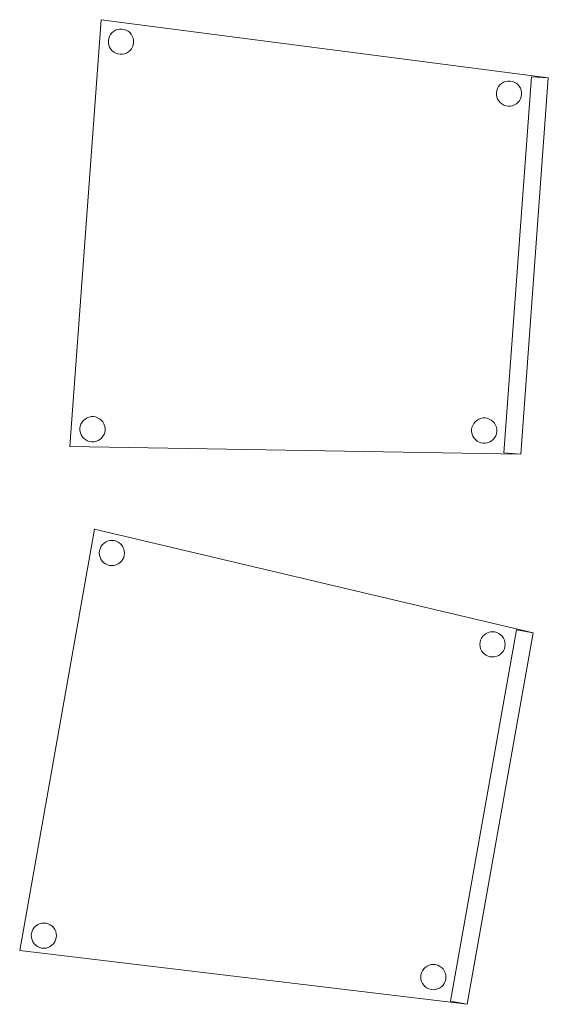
# Model space of a CAD drawing. Header units: metres. Extents: x 391.1 to 430.4, y 12.7 to 29.8.
# Tile 8 of 104: x 394.717 to 395.342, y 16.763 to 17.929. Entities that reach past the tile are written whole.
import ezdxf

# ---------------------------------------------------------------- set-up
doc = ezdxf.new("R2010")
doc.units = ezdxf.units.M
doc.layers.add('02_MOBILIARIO', color=7, linetype='Continuous', lineweight=18)

# ---------------------------------------------------------------- blocks, each defined once
blk = doc.blocks.new('Family - Cadira confident_PB-155413-02_SAN_P0')
at = {"layer": '02_MOBILIARIO', "color": 253, "true_color": 0xaaaaaa}
for p, q in [((0, 0.0091), (0.0371, 0.5143)), ((0.0371, 0.5143), (0, 0.0091)), ((0.0371, 0.5143), (0.5661, 0.4453)), ((0.5661, 0.4453), (0.0371, 0.5143)), ((0.0516, 0.5004), (0.0539, 0.5017)), ((0.0539, 0.5017), (0.0516, 0.5004)), ((0.0539, 0.5017), (0.0563, 0.5026)), ((0.0563, 0.5026), (0.0539, 0.5017)), ((0.0563, 0.5026), (0.0589, 0.5031)), ((0.0589, 0.5031), (0.0563, 0.5026)), ((0.0589, 0.5031), (0.0615, 0.5032)), ((0.0615, 0.5032), (0.0589, 0.5031)), ((0.0615, 0.5032), (0.064, 0.5028)), ((0.064, 0.5028), (0.0615, 0.5032)), ((0.064, 0.5028), (0.0665, 0.5019)), ((0.0665, 0.5019), (0.064, 0.5028)), ((0.0665, 0.5019), (0.0688, 0.5006)), ((0.0688, 0.5006), (0.0665, 0.5019)), ((0.0455, 0.4894), (0.0459, 0.4919)), ((0.0459, 0.4919), (0.0455, 0.4894)), ((0.0459, 0.4919), (0.0468, 0.4944)), ((0.0468, 0.4944), (0.0459, 0.4919)), ((0.0468, 0.4944), (0.048, 0.4967)), ((0.048, 0.4967), (0.0468, 0.4944)), ((0.048, 0.4967), (0.0497, 0.4987)), ((0.0497, 0.4987), (0.048, 0.4967)), ((0.0497, 0.4987), (0.0516, 0.5004)), ((0.0516, 0.5004), (0.0497, 0.4987)), ((0.0688, 0.5006), (0.0708, 0.499)), ((0.0708, 0.499), (0.0688, 0.5006)), ((0.0708, 0.499), (0.0725, 0.497)), ((0.0725, 0.497), (0.0708, 0.499)), ((0.0725, 0.497), (0.0738, 0.4948)), ((0.0738, 0.4948), (0.0725, 0.497)), ((0.0738, 0.4948), (0.0748, 0.4923)), ((0.0748, 0.4923), (0.0738, 0.4948)), ((0.0748, 0.4923), (0.0752, 0.4898)), ((0.0752, 0.4898), (0.0748, 0.4923)), ((0.0752, 0.4898), (0.0753, 0.4872)), ((0.0753, 0.4872), (0.0752, 0.4898)), ((0.0455, 0.4868), (0.0455, 0.4894)), ((0.0455, 0.4894), (0.0455, 0.4868)), ((0.046, 0.4842), (0.0455, 0.4868)), ((0.0455, 0.4868), (0.046, 0.4842)), ((0.0469, 0.4818), (0.046, 0.4842)), ((0.046, 0.4842), (0.0469, 0.4818)), ((0.0483, 0.4795), (0.0469, 0.4818)), ((0.0469, 0.4818), (0.0483, 0.4795)), ((0.05, 0.4776), (0.0483, 0.4795)), ((0.0483, 0.4795), (0.05, 0.4776)), ((0.0727, 0.4799), (0.0711, 0.4779)), ((0.0711, 0.4779), (0.0727, 0.4799)), ((0.074, 0.4821), (0.0727, 0.4799)), ((0.0727, 0.4799), (0.074, 0.4821)), ((0.0749, 0.4846), (0.074, 0.4821)), ((0.074, 0.4821), (0.0749, 0.4846)), ((0.0753, 0.4872), (0.0749, 0.4846)), ((0.0749, 0.4846), (0.0753, 0.4872)), ((0.052, 0.4759), (0.05, 0.4776)), ((0.05, 0.4776), (0.052, 0.4759)), ((0.0543, 0.4746), (0.052, 0.4759)), ((0.052, 0.4759), (0.0543, 0.4746)), ((0.0567, 0.4738), (0.0543, 0.4746)), ((0.0543, 0.4746), (0.0567, 0.4738)), ((0.0593, 0.4734), (0.0567, 0.4738)), ((0.0567, 0.4738), (0.0593, 0.4734)), ((0.0619, 0.4734), (0.0593, 0.4734)), ((0.0593, 0.4734), (0.0619, 0.4734)), ((0.0644, 0.4739), (0.0619, 0.4734)), ((0.0619, 0.4734), (0.0644, 0.4739)), ((0.0669, 0.4748), (0.0644, 0.4739)), ((0.0644, 0.4739), (0.0669, 0.4748)), ((0.0691, 0.4762), (0.0669, 0.4748)), ((0.0669, 0.4748), (0.0691, 0.4762)), ((0.0711, 0.4779), (0.0691, 0.4762)), ((0.0691, 0.4762), (0.0711, 0.4779)), ((0.5134, 0.0015), (0.5462, 0.4468)), ((0.5462, 0.4468), (0.5134, 0.0015)), ((0.5661, 0.4453), (0.5334, 0)), ((0.5334, 0), (0.5661, 0.4453)), ((0.5661, 0.4453), (0.5334, 0)), ((0.5334, 0), (0.5661, 0.4453)), ((0.5462, 0.4468), (0.5661, 0.4453)), ((0.5661, 0.4453), (0.5462, 0.4468)), ((0.505, 0.4305), (0.5059, 0.4329)), ((0.5059, 0.4329), (0.505, 0.4305)), ((0.5059, 0.4329), (0.5072, 0.4352)), ((0.5072, 0.4352), (0.5059, 0.4329)), ((0.5072, 0.4352), (0.5088, 0.4372)), ((0.5088, 0.4372), (0.5072, 0.4352)), ((0.5088, 0.4372), (0.5108, 0.4389)), ((0.5108, 0.4389), (0.5088, 0.4372)), ((0.5108, 0.4389), (0.513, 0.4403)), ((0.513, 0.4403), (0.5108, 0.4389)), ((0.513, 0.4403), (0.5154, 0.4412)), ((0.5154, 0.4412), (0.513, 0.4403)), ((0.5154, 0.4412), (0.518, 0.4417)), ((0.518, 0.4417), (0.5154, 0.4412)), ((0.518, 0.4417), (0.5206, 0.4417)), ((0.5206, 0.4417), (0.518, 0.4417)), ((0.5206, 0.4417), (0.5232, 0.4413)), ((0.5232, 0.4413), (0.5206, 0.4417)), ((0.5232, 0.4413), (0.5256, 0.4404)), ((0.5256, 0.4404), (0.5232, 0.4413)), ((0.5256, 0.4404), (0.5279, 0.4392)), ((0.5279, 0.4392), (0.5256, 0.4404)), ((0.5279, 0.4392), (0.5299, 0.4375)), ((0.5299, 0.4375), (0.5279, 0.4392)), ((0.5299, 0.4375), (0.5316, 0.4356)), ((0.5316, 0.4356), (0.5299, 0.4375)), ((0.5316, 0.4356), (0.533, 0.4333)), ((0.533, 0.4333), (0.5316, 0.4356)), ((0.533, 0.4333), (0.5339, 0.4309)), ((0.5339, 0.4309), (0.533, 0.4333)), ((0.5046, 0.4279), (0.505, 0.4305)), ((0.505, 0.4305), (0.5046, 0.4279)), ((0.5047, 0.4253), (0.5046, 0.4279)), ((0.5046, 0.4279), (0.5047, 0.4253)), ((0.5051, 0.4227), (0.5047, 0.4253)), ((0.5047, 0.4253), (0.5051, 0.4227)), ((0.5061, 0.4203), (0.5051, 0.4227)), ((0.5051, 0.4227), (0.5061, 0.4203)), ((0.5074, 0.4181), (0.5061, 0.4203)), ((0.5061, 0.4203), (0.5074, 0.4181)), ((0.5331, 0.4207), (0.5319, 0.4184)), ((0.5319, 0.4184), (0.5331, 0.4207)), ((0.534, 0.4231), (0.5331, 0.4207)), ((0.5331, 0.4207), (0.534, 0.4231)), ((0.5339, 0.4309), (0.5344, 0.4283)), ((0.5344, 0.4283), (0.5339, 0.4309)), ((0.5344, 0.4257), (0.534, 0.4231)), ((0.534, 0.4231), (0.5344, 0.4257)), ((0.5344, 0.4283), (0.5344, 0.4257)), ((0.5344, 0.4257), (0.5344, 0.4283)), ((0.5091, 0.4161), (0.5074, 0.4181)), ((0.5074, 0.4181), (0.5091, 0.4161)), ((0.5111, 0.4145), (0.5091, 0.4161)), ((0.5091, 0.4161), (0.5111, 0.4145)), ((0.5134, 0.4132), (0.5111, 0.4145)), ((0.5111, 0.4145), (0.5134, 0.4132)), ((0.5159, 0.4123), (0.5134, 0.4132)), ((0.5134, 0.4132), (0.5159, 0.4123)), ((0.5184, 0.4119), (0.5159, 0.4123)), ((0.5159, 0.4123), (0.5184, 0.4119)), ((0.521, 0.412), (0.5184, 0.4119)), ((0.5184, 0.4119), (0.521, 0.412)), ((0.5236, 0.4124), (0.521, 0.412)), ((0.521, 0.412), (0.5236, 0.4124)), ((0.526, 0.4134), (0.5236, 0.4124)), ((0.5236, 0.4124), (0.526, 0.4134)), ((0.5283, 0.4147), (0.526, 0.4134)), ((0.526, 0.4134), (0.5283, 0.4147)), ((0.5302, 0.4164), (0.5283, 0.4147)), ((0.5283, 0.4147), (0.5302, 0.4164)), ((0.5319, 0.4184), (0.5302, 0.4164)), ((0.5302, 0.4164), (0.5319, 0.4184)), ((0.0122, 0.0332), (0.013, 0.0356)), ((0.013, 0.0356), (0.0122, 0.0332)), ((0.013, 0.0356), (0.0143, 0.0379)), ((0.0143, 0.0379), (0.013, 0.0356)), ((0.0143, 0.0379), (0.016, 0.0399)), ((0.016, 0.0399), (0.0143, 0.0379)), ((0.016, 0.0399), (0.0179, 0.0416)), ((0.0179, 0.0416), (0.016, 0.0399)), ((0.0179, 0.0416), (0.0202, 0.043)), ((0.0202, 0.043), (0.0179, 0.0416)), ((0.0202, 0.043), (0.0226, 0.0439)), ((0.0226, 0.0439), (0.0202, 0.043)), ((0.0226, 0.0439), (0.0252, 0.0444)), ((0.0252, 0.0444), (0.0226, 0.0439)), ((0.0252, 0.0444), (0.0278, 0.0444)), ((0.0278, 0.0444), (0.0252, 0.0444)), ((0.0278, 0.0444), (0.0303, 0.044)), ((0.0303, 0.044), (0.0278, 0.0444)), ((0.0303, 0.044), (0.0328, 0.0431)), ((0.0328, 0.0431), (0.0303, 0.044)), ((0.0328, 0.0431), (0.0351, 0.0419)), ((0.0351, 0.0419), (0.0328, 0.0431)), ((0.0351, 0.0419), (0.0371, 0.0402)), ((0.0371, 0.0402), (0.0351, 0.0419)), ((0.0371, 0.0402), (0.0388, 0.0382)), ((0.0388, 0.0382), (0.0371, 0.0402)), ((0.0388, 0.0382), (0.0401, 0.036)), ((0.0401, 0.036), (0.0388, 0.0382)), ((0.0401, 0.036), (0.041, 0.0336)), ((0.041, 0.0336), (0.0401, 0.036)), ((0.4766, 0.034), (0.4778, 0.0363)), ((0.4778, 0.0363), (0.4766, 0.034)), ((0.4778, 0.0363), (0.4795, 0.0383)), ((0.4795, 0.0383), (0.4778, 0.0363)), ((0.4795, 0.0383), (0.4815, 0.04)), ((0.4815, 0.04), (0.4795, 0.0383)), ((0.4815, 0.04), (0.4837, 0.0413)), ((0.4837, 0.0413), (0.4815, 0.04)), ((0.4837, 0.0413), (0.4861, 0.0423)), ((0.4861, 0.0423), (0.4837, 0.0413)), ((0.4861, 0.0423), (0.4887, 0.0428)), ((0.4887, 0.0428), (0.4861, 0.0423)), ((0.4887, 0.0428), (0.4913, 0.0428)), ((0.4913, 0.0428), (0.4887, 0.0428)), ((0.4913, 0.0428), (0.4939, 0.0424)), ((0.4939, 0.0424), (0.4913, 0.0428)), ((0.4939, 0.0424), (0.4963, 0.0415)), ((0.4963, 0.0415), (0.4939, 0.0424)), ((0.4963, 0.0415), (0.4986, 0.0402)), ((0.4986, 0.0402), (0.4963, 0.0415)), ((0.4986, 0.0402), (0.5006, 0.0386)), ((0.5006, 0.0386), (0.4986, 0.0402)), ((0.5006, 0.0386), (0.5023, 0.0366)), ((0.5023, 0.0366), (0.5006, 0.0386)), ((0.5023, 0.0366), (0.5036, 0.0344)), ((0.5036, 0.0344), (0.5023, 0.0366)), ((0.0118, 0.0306), (0.0122, 0.0332)), ((0.0122, 0.0332), (0.0118, 0.0306)), ((0.0118, 0.028), (0.0118, 0.0306)), ((0.0118, 0.0306), (0.0118, 0.028)), ((0.0123, 0.0254), (0.0118, 0.028)), ((0.0118, 0.028), (0.0123, 0.0254)), ((0.0132, 0.023), (0.0123, 0.0254)), ((0.0123, 0.0254), (0.0132, 0.023)), ((0.0403, 0.0234), (0.039, 0.0211)), ((0.039, 0.0211), (0.0403, 0.0234)), ((0.0411, 0.0258), (0.0403, 0.0234)), ((0.0403, 0.0234), (0.0411, 0.0258)), ((0.041, 0.0336), (0.0415, 0.031)), ((0.0415, 0.031), (0.041, 0.0336)), ((0.0416, 0.0284), (0.0411, 0.0258)), ((0.0411, 0.0258), (0.0416, 0.0284)), ((0.0415, 0.031), (0.0416, 0.0284)), ((0.0416, 0.0284), (0.0415, 0.031)), ((0.4753, 0.029), (0.4757, 0.0316)), ((0.4757, 0.0316), (0.4753, 0.029)), ((0.4753, 0.0264), (0.4753, 0.029)), ((0.4753, 0.029), (0.4753, 0.0264)), ((0.4758, 0.0238), (0.4753, 0.0264)), ((0.4753, 0.0264), (0.4758, 0.0238)), ((0.4757, 0.0316), (0.4766, 0.034)), ((0.4766, 0.034), (0.4757, 0.0316)), ((0.4767, 0.0214), (0.4758, 0.0238)), ((0.4758, 0.0238), (0.4767, 0.0214)), ((0.5036, 0.0344), (0.5046, 0.032)), ((0.5046, 0.032), (0.5036, 0.0344)), ((0.5047, 0.0242), (0.5038, 0.0218)), ((0.5038, 0.0218), (0.5047, 0.0242)), ((0.5046, 0.032), (0.5051, 0.0294)), ((0.5051, 0.0294), (0.5046, 0.032)), ((0.5051, 0.0268), (0.5047, 0.0242)), ((0.5047, 0.0242), (0.5051, 0.0268)), ((0.5051, 0.0294), (0.5051, 0.0268)), ((0.5051, 0.0268), (0.5051, 0.0294)), ((0.0145, 0.0208), (0.0132, 0.023)), ((0.0132, 0.023), (0.0145, 0.0208)), ((0.0162, 0.0188), (0.0145, 0.0208)), ((0.0145, 0.0208), (0.0162, 0.0188)), ((0.0183, 0.0172), (0.0162, 0.0188)), ((0.0162, 0.0188), (0.0183, 0.0172)), ((0.0205, 0.0159), (0.0183, 0.0172)), ((0.0183, 0.0172), (0.0205, 0.0159)), ((0.023, 0.015), (0.0205, 0.0159)), ((0.0205, 0.0159), (0.023, 0.015)), ((0.0256, 0.0146), (0.023, 0.015)), ((0.023, 0.015), (0.0256, 0.0146)), ((0.0282, 0.0146), (0.0256, 0.0146)), ((0.0256, 0.0146), (0.0282, 0.0146)), ((0.0307, 0.0151), (0.0282, 0.0146)), ((0.0282, 0.0146), (0.0307, 0.0151)), ((0.0332, 0.0161), (0.0307, 0.0151)), ((0.0307, 0.0151), (0.0332, 0.0161)), ((0.0354, 0.0174), (0.0332, 0.0161)), ((0.0332, 0.0161), (0.0354, 0.0174)), ((0.0374, 0.0191), (0.0354, 0.0174)), ((0.0354, 0.0174), (0.0374, 0.0191)), ((0.039, 0.0211), (0.0374, 0.0191)), ((0.0374, 0.0191), (0.039, 0.0211)), ((0.4781, 0.0192), (0.4767, 0.0214)), ((0.4767, 0.0214), (0.4781, 0.0192)), ((0.4798, 0.0172), (0.4781, 0.0192)), ((0.4781, 0.0192), (0.4798, 0.0172)), ((0.4818, 0.0155), (0.4798, 0.0172)), ((0.4798, 0.0172), (0.4818, 0.0155)), ((0.4841, 0.0143), (0.4818, 0.0155)), ((0.4818, 0.0155), (0.4841, 0.0143)), ((0.4865, 0.0134), (0.4841, 0.0143)), ((0.4841, 0.0143), (0.4865, 0.0134)), ((0.4891, 0.013), (0.4865, 0.0134)), ((0.4865, 0.0134), (0.4891, 0.013)), ((0.4917, 0.013), (0.4891, 0.013)), ((0.4891, 0.013), (0.4917, 0.013)), ((0.4943, 0.0135), (0.4917, 0.013)), ((0.4917, 0.013), (0.4943, 0.0135)), ((0.4967, 0.0144), (0.4943, 0.0135)), ((0.4943, 0.0135), (0.4967, 0.0144)), ((0.4989, 0.0158), (0.4967, 0.0144)), ((0.4967, 0.0144), (0.4989, 0.0158)), ((0.5009, 0.0175), (0.4989, 0.0158)), ((0.4989, 0.0158), (0.5009, 0.0175)), ((0.5026, 0.0195), (0.5009, 0.0175)), ((0.5009, 0.0175), (0.5026, 0.0195)), ((0.5038, 0.0218), (0.5026, 0.0195)), ((0.5026, 0.0195), (0.5038, 0.0218)), ((0.5334, 0), (0, 0.0091)), ((0, 0.0091), (0.5334, 0)), ((0.5334, 0), (0.5134, 0.0015)), ((0.5134, 0.0015), (0.5334, 0))]:
    blk.add_line(p, q, dxfattribs=at)
blk = doc.blocks.new('Family - Cadira confident_PB-155511-02_SAN_P0')
at = {"layer": '02_MOBILIARIO', "color": 253, "true_color": 0xaaaaaa}
for p, q in [((0, 0.0637), (0.0887, 0.5624)), ((0.0887, 0.5624), (0, 0.0637)), ((0.0887, 0.5624), (0.6078, 0.4396)), ((0.6078, 0.4396), (0.0887, 0.5624)), ((0.1017, 0.5471), (0.104, 0.5482)), ((0.104, 0.5482), (0.1017, 0.5471)), ((0.104, 0.5482), (0.1066, 0.5489)), ((0.1066, 0.5489), (0.104, 0.5482)), ((0.1066, 0.5489), (0.1092, 0.5491)), ((0.1092, 0.5491), (0.1066, 0.5489)), ((0.1092, 0.5491), (0.1117, 0.5489)), ((0.1117, 0.5489), (0.1092, 0.5491)), ((0.1117, 0.5489), (0.1143, 0.5482)), ((0.1143, 0.5482), (0.1117, 0.5489)), ((0.1143, 0.5482), (0.1166, 0.5471)), ((0.1166, 0.5471), (0.1143, 0.5482)), ((0.0942, 0.5342), (0.0944, 0.5368)), ((0.0944, 0.5368), (0.0942, 0.5342)), ((0.0944, 0.5368), (0.0951, 0.5393)), ((0.0951, 0.5393), (0.0944, 0.5368)), ((0.0951, 0.5393), (0.0962, 0.5416)), ((0.0962, 0.5416), (0.0951, 0.5393)), ((0.0962, 0.5416), (0.0977, 0.5438)), ((0.0977, 0.5438), (0.0962, 0.5416)), ((0.0977, 0.5438), (0.0995, 0.5456)), ((0.0995, 0.5456), (0.0977, 0.5438)), ((0.0995, 0.5456), (0.1017, 0.5471)), ((0.1017, 0.5471), (0.0995, 0.5456)), ((0.1166, 0.5471), (0.1188, 0.5456)), ((0.1188, 0.5456), (0.1166, 0.5471)), ((0.1188, 0.5456), (0.1206, 0.5437)), ((0.1206, 0.5437), (0.1188, 0.5456)), ((0.1206, 0.5437), (0.1221, 0.5416)), ((0.1221, 0.5416), (0.1206, 0.5437)), ((0.1221, 0.5416), (0.1232, 0.5392)), ((0.1232, 0.5392), (0.1221, 0.5416)), ((0.1232, 0.5392), (0.1238, 0.5367)), ((0.1238, 0.5367), (0.1232, 0.5392)), ((0.1238, 0.5367), (0.1241, 0.5341)), ((0.1241, 0.5341), (0.1238, 0.5367)), ((0.0944, 0.5316), (0.0942, 0.5342)), ((0.0942, 0.5342), (0.0944, 0.5316)), ((0.0951, 0.5291), (0.0944, 0.5316)), ((0.0944, 0.5316), (0.0951, 0.5291)), ((0.0962, 0.5267), (0.0951, 0.5291)), ((0.0951, 0.5291), (0.0962, 0.5267)), ((0.0977, 0.5246), (0.0962, 0.5267)), ((0.0962, 0.5267), (0.0977, 0.5246)), ((0.0995, 0.5227), (0.0977, 0.5246)), ((0.0977, 0.5246), (0.0995, 0.5227)), ((0.1206, 0.5245), (0.1187, 0.5227)), ((0.1187, 0.5227), (0.1206, 0.5245)), ((0.1221, 0.5267), (0.1206, 0.5245)), ((0.1206, 0.5245), (0.1221, 0.5267)), ((0.1232, 0.529), (0.1221, 0.5267)), ((0.1221, 0.5267), (0.1232, 0.529)), ((0.1238, 0.5315), (0.1232, 0.529)), ((0.1232, 0.529), (0.1238, 0.5315)), ((0.1241, 0.5341), (0.1238, 0.5315)), ((0.1238, 0.5315), (0.1241, 0.5341)), ((0.1016, 0.5212), (0.0995, 0.5227)), ((0.0995, 0.5227), (0.1016, 0.5212)), ((0.104, 0.5201), (0.1016, 0.5212)), ((0.1016, 0.5212), (0.104, 0.5201)), ((0.1065, 0.5194), (0.104, 0.5201)), ((0.104, 0.5201), (0.1065, 0.5194)), ((0.1091, 0.5192), (0.1065, 0.5194)), ((0.1065, 0.5194), (0.1091, 0.5192)), ((0.1117, 0.5194), (0.1091, 0.5192)), ((0.1091, 0.5192), (0.1117, 0.5194)), ((0.1142, 0.5201), (0.1117, 0.5194)), ((0.1117, 0.5194), (0.1142, 0.5201)), ((0.1166, 0.5212), (0.1142, 0.5201)), ((0.1142, 0.5201), (0.1166, 0.5212)), ((0.1187, 0.5227), (0.1166, 0.5212)), ((0.1166, 0.5212), (0.1187, 0.5227)), ((0.5099, 0.0035), (0.5881, 0.4431)), ((0.5881, 0.4431), (0.5099, 0.0035)), ((0.5881, 0.4431), (0.6078, 0.4396)), ((0.6078, 0.4396), (0.5881, 0.4431)), ((0.6078, 0.4396), (0.5296, 0)), ((0.5296, 0), (0.6078, 0.4396)), ((0.6078, 0.4396), (0.5296, 0)), ((0.5296, 0), (0.6078, 0.4396)), ((0.5455, 0.4311), (0.5466, 0.4335)), ((0.5466, 0.4335), (0.5455, 0.4311)), ((0.5466, 0.4335), (0.5481, 0.4356)), ((0.5481, 0.4356), (0.5466, 0.4335)), ((0.5481, 0.4356), (0.55, 0.4374)), ((0.55, 0.4374), (0.5481, 0.4356)), ((0.55, 0.4374), (0.5521, 0.4389)), ((0.5521, 0.4389), (0.55, 0.4374)), ((0.5521, 0.4389), (0.5545, 0.44)), ((0.5545, 0.44), (0.5521, 0.4389)), ((0.5545, 0.44), (0.557, 0.4407)), ((0.557, 0.4407), (0.5545, 0.44)), ((0.557, 0.4407), (0.5596, 0.4409)), ((0.5596, 0.4409), (0.557, 0.4407)), ((0.5596, 0.4409), (0.5622, 0.4407)), ((0.5622, 0.4407), (0.5596, 0.4409)), ((0.5622, 0.4407), (0.5647, 0.44)), ((0.5647, 0.44), (0.5622, 0.4407)), ((0.5647, 0.44), (0.5671, 0.4389)), ((0.5671, 0.4389), (0.5647, 0.44)), ((0.5671, 0.4389), (0.5692, 0.4374)), ((0.5692, 0.4374), (0.5671, 0.4389)), ((0.5692, 0.4374), (0.571, 0.4356)), ((0.571, 0.4356), (0.5692, 0.4374)), ((0.571, 0.4356), (0.5725, 0.4334)), ((0.5725, 0.4334), (0.571, 0.4356)), ((0.5725, 0.4334), (0.5736, 0.4311)), ((0.5736, 0.4311), (0.5725, 0.4334)), ((0.5446, 0.426), (0.5449, 0.4286)), ((0.5449, 0.4286), (0.5446, 0.426)), ((0.5448, 0.4234), (0.5446, 0.426)), ((0.5446, 0.426), (0.5448, 0.4234)), ((0.5455, 0.4209), (0.5448, 0.4234)), ((0.5448, 0.4234), (0.5455, 0.4209)), ((0.5449, 0.4286), (0.5455, 0.4311)), ((0.5455, 0.4311), (0.5449, 0.4286)), ((0.5466, 0.4185), (0.5455, 0.4209)), ((0.5455, 0.4209), (0.5466, 0.4185)), ((0.5736, 0.4209), (0.5725, 0.4185)), ((0.5725, 0.4185), (0.5736, 0.4209)), ((0.5736, 0.4311), (0.5743, 0.4286)), ((0.5743, 0.4286), (0.5736, 0.4311)), ((0.5743, 0.4234), (0.5736, 0.4209)), ((0.5736, 0.4209), (0.5743, 0.4234)), ((0.5743, 0.4286), (0.5745, 0.426)), ((0.5745, 0.426), (0.5743, 0.4286)), ((0.5745, 0.426), (0.5743, 0.4234)), ((0.5743, 0.4234), (0.5745, 0.426)), ((0.5481, 0.4164), (0.5466, 0.4185)), ((0.5466, 0.4185), (0.5481, 0.4164)), ((0.5499, 0.4146), (0.5481, 0.4164)), ((0.5481, 0.4164), (0.5499, 0.4146)), ((0.5521, 0.4131), (0.5499, 0.4146)), ((0.5499, 0.4146), (0.5521, 0.4131)), ((0.5544, 0.412), (0.5521, 0.4131)), ((0.5521, 0.4131), (0.5544, 0.412)), ((0.5569, 0.4113), (0.5544, 0.412)), ((0.5544, 0.412), (0.5569, 0.4113)), ((0.5595, 0.4111), (0.5569, 0.4113)), ((0.5569, 0.4113), (0.5595, 0.4111)), ((0.5621, 0.4113), (0.5595, 0.4111)), ((0.5595, 0.4111), (0.5621, 0.4113)), ((0.5647, 0.4119), (0.5621, 0.4113)), ((0.5621, 0.4113), (0.5647, 0.4119)), ((0.567, 0.413), (0.5647, 0.4119)), ((0.5647, 0.4119), (0.567, 0.413)), ((0.5691, 0.4145), (0.567, 0.413)), ((0.567, 0.413), (0.5691, 0.4145)), ((0.571, 0.4164), (0.5691, 0.4145)), ((0.5691, 0.4145), (0.571, 0.4164)), ((0.5725, 0.4185), (0.571, 0.4164)), ((0.571, 0.4164), (0.5725, 0.4185)), ((0.019, 0.0927), (0.0212, 0.0942)), ((0.0212, 0.0942), (0.019, 0.0927)), ((0.0212, 0.0942), (0.0235, 0.0953)), ((0.0235, 0.0953), (0.0212, 0.0942)), ((0.0235, 0.0953), (0.026, 0.096)), ((0.026, 0.096), (0.0235, 0.0953)), ((0.026, 0.096), (0.0286, 0.0962)), ((0.0286, 0.0962), (0.026, 0.096)), ((0.0286, 0.0962), (0.0312, 0.096)), ((0.0312, 0.096), (0.0286, 0.0962)), ((0.0312, 0.096), (0.0337, 0.0953)), ((0.0337, 0.0953), (0.0312, 0.096)), ((0.0337, 0.0953), (0.0361, 0.0942)), ((0.0361, 0.0942), (0.0337, 0.0953)), ((0.0361, 0.0942), (0.0382, 0.0927)), ((0.0382, 0.0927), (0.0361, 0.0942)), ((0.0137, 0.0813), (0.0139, 0.0839)), ((0.0139, 0.0839), (0.0137, 0.0813)), ((0.0139, 0.0839), (0.0146, 0.0864)), ((0.0146, 0.0864), (0.0139, 0.0839)), ((0.0146, 0.0864), (0.0157, 0.0887)), ((0.0157, 0.0887), (0.0146, 0.0864)), ((0.0157, 0.0887), (0.0172, 0.0909)), ((0.0172, 0.0909), (0.0157, 0.0887)), ((0.0172, 0.0909), (0.019, 0.0927)), ((0.019, 0.0927), (0.0172, 0.0909)), ((0.0382, 0.0927), (0.0401, 0.0908)), ((0.0401, 0.0908), (0.0382, 0.0927)), ((0.0401, 0.0908), (0.0416, 0.0887)), ((0.0416, 0.0887), (0.0401, 0.0908)), ((0.0416, 0.0887), (0.0427, 0.0863)), ((0.0427, 0.0863), (0.0416, 0.0887)), ((0.0427, 0.0863), (0.0433, 0.0838)), ((0.0433, 0.0838), (0.0427, 0.0863)), ((0.0433, 0.0838), (0.0435, 0.0812)), ((0.0435, 0.0812), (0.0433, 0.0838)), ((0.0139, 0.0787), (0.0137, 0.0813)), ((0.0137, 0.0813), (0.0139, 0.0787)), ((0.0146, 0.0762), (0.0139, 0.0787)), ((0.0139, 0.0787), (0.0146, 0.0762)), ((0.0157, 0.0738), (0.0146, 0.0762)), ((0.0146, 0.0762), (0.0157, 0.0738)), ((0.0172, 0.0717), (0.0157, 0.0738)), ((0.0157, 0.0738), (0.0172, 0.0717)), ((0.019, 0.0698), (0.0172, 0.0717)), ((0.0172, 0.0717), (0.019, 0.0698)), ((0.04, 0.0716), (0.0382, 0.0698)), ((0.0382, 0.0698), (0.04, 0.0716)), ((0.0415, 0.0738), (0.04, 0.0716)), ((0.04, 0.0716), (0.0415, 0.0738)), ((0.0426, 0.0761), (0.0415, 0.0738)), ((0.0415, 0.0738), (0.0426, 0.0761)), ((0.0433, 0.0786), (0.0426, 0.0761)), ((0.0426, 0.0761), (0.0433, 0.0786)), ((0.0435, 0.0812), (0.0433, 0.0786)), ((0.0433, 0.0786), (0.0435, 0.0812)), ((0.5296, 0), (0, 0.0637)), ((0, 0.0637), (0.5296, 0)), ((0.0211, 0.0683), (0.019, 0.0698)), ((0.019, 0.0698), (0.0211, 0.0683)), ((0.0235, 0.0672), (0.0211, 0.0683)), ((0.0211, 0.0683), (0.0235, 0.0672)), ((0.026, 0.0665), (0.0235, 0.0672)), ((0.0235, 0.0672), (0.026, 0.0665)), ((0.0286, 0.0663), (0.026, 0.0665)), ((0.026, 0.0665), (0.0286, 0.0663)), ((0.0312, 0.0665), (0.0286, 0.0663)), ((0.0286, 0.0663), (0.0312, 0.0665)), ((0.0337, 0.0672), (0.0312, 0.0665)), ((0.0312, 0.0665), (0.0337, 0.0672)), ((0.0361, 0.0683), (0.0337, 0.0672)), ((0.0337, 0.0672), (0.0361, 0.0683)), ((0.0382, 0.0698), (0.0361, 0.0683)), ((0.0361, 0.0683), (0.0382, 0.0698)), ((0.4845, 0.0462), (0.487, 0.0469)), ((0.487, 0.0469), (0.4845, 0.0462)), ((0.487, 0.0469), (0.4896, 0.0471)), ((0.4896, 0.0471), (0.487, 0.0469)), ((0.4896, 0.0471), (0.4922, 0.0469)), ((0.4922, 0.0469), (0.4896, 0.0471)), ((0.4922, 0.0469), (0.4947, 0.0462)), ((0.4947, 0.0462), (0.4922, 0.0469)), ((0.4748, 0.0348), (0.4755, 0.0373)), ((0.4755, 0.0373), (0.4748, 0.0348)), ((0.4755, 0.0373), (0.4766, 0.0397)), ((0.4766, 0.0397), (0.4755, 0.0373)), ((0.4766, 0.0397), (0.4781, 0.0418)), ((0.4781, 0.0418), (0.4766, 0.0397)), ((0.4781, 0.0418), (0.48, 0.0436)), ((0.48, 0.0436), (0.4781, 0.0418)), ((0.48, 0.0436), (0.4821, 0.0451)), ((0.4821, 0.0451), (0.48, 0.0436)), ((0.4821, 0.0451), (0.4845, 0.0462)), ((0.4845, 0.0462), (0.4821, 0.0451)), ((0.4947, 0.0462), (0.497, 0.0451)), ((0.497, 0.0451), (0.4947, 0.0462)), ((0.497, 0.0451), (0.4992, 0.0436)), ((0.4992, 0.0436), (0.497, 0.0451)), ((0.4992, 0.0436), (0.501, 0.0418)), ((0.501, 0.0418), (0.4992, 0.0436)), ((0.501, 0.0418), (0.5025, 0.0396)), ((0.5025, 0.0396), (0.501, 0.0418)), ((0.5025, 0.0396), (0.5036, 0.0373)), ((0.5036, 0.0373), (0.5025, 0.0396)), ((0.5036, 0.0373), (0.5043, 0.0347)), ((0.5043, 0.0347), (0.5036, 0.0373)), ((0.4746, 0.0322), (0.4748, 0.0348)), ((0.4748, 0.0348), (0.4746, 0.0322)), ((0.4748, 0.0296), (0.4746, 0.0322)), ((0.4746, 0.0322), (0.4748, 0.0296)), ((0.4755, 0.0271), (0.4748, 0.0296)), ((0.4748, 0.0296), (0.4755, 0.0271)), ((0.4766, 0.0247), (0.4755, 0.0271)), ((0.4755, 0.0271), (0.4766, 0.0247)), ((0.4781, 0.0226), (0.4766, 0.0247)), ((0.4766, 0.0247), (0.4781, 0.0226)), ((0.5025, 0.0247), (0.501, 0.0225)), ((0.501, 0.0225), (0.5025, 0.0247)), ((0.5036, 0.027), (0.5025, 0.0247)), ((0.5025, 0.0247), (0.5036, 0.027)), ((0.5043, 0.0296), (0.5036, 0.027)), ((0.5036, 0.027), (0.5043, 0.0296)), ((0.5043, 0.0347), (0.5045, 0.0321)), ((0.5045, 0.0321), (0.5043, 0.0347)), ((0.5045, 0.0321), (0.5043, 0.0296)), ((0.5043, 0.0296), (0.5045, 0.0321)), ((0.4799, 0.0207), (0.4781, 0.0226)), ((0.4781, 0.0226), (0.4799, 0.0207)), ((0.4821, 0.0192), (0.4799, 0.0207)), ((0.4799, 0.0207), (0.4821, 0.0192)), ((0.4844, 0.0181), (0.4821, 0.0192)), ((0.4821, 0.0192), (0.4844, 0.0181)), ((0.4869, 0.0175), (0.4844, 0.0181)), ((0.4844, 0.0181), (0.4869, 0.0175)), ((0.4895, 0.0172), (0.4869, 0.0175)), ((0.4869, 0.0175), (0.4895, 0.0172)), ((0.4921, 0.0175), (0.4895, 0.0172)), ((0.4895, 0.0172), (0.4921, 0.0175)), ((0.4946, 0.0181), (0.4921, 0.0175)), ((0.4921, 0.0175), (0.4946, 0.0181)), ((0.497, 0.0192), (0.4946, 0.0181)), ((0.4946, 0.0181), (0.497, 0.0192)), ((0.4991, 0.0207), (0.497, 0.0192)), ((0.497, 0.0192), (0.4991, 0.0207)), ((0.501, 0.0225), (0.4991, 0.0207)), ((0.4991, 0.0207), (0.501, 0.0225)), ((0.5296, 0), (0.5099, 0.0035)), ((0.5099, 0.0035), (0.5296, 0))]:
    blk.add_line(p, q, dxfattribs=at)
blk = doc.blocks.new('LONDR55-XX_ZZ-ARQ-CAA-M3D-Londres55_ifc-1-02_SAN_P0')
at = {"layer": '02_MOBILIARIO', "color": 253, "lineweight": 18, "true_color": 0xaaaaaa}
for name, p in [('Family - Cadira confident_PB-155413-02_SAN_P0', (394.7761, 17.4147)), ('Family - Cadira confident_PB-155511-02_SAN_P0', (394.7166, 16.7635))]:
    blk.add_blockref(name, p, dxfattribs=at)

msp = doc.modelspace()

# ---------------------------------------------------------------- block references
at = {"lineweight": 5}
msp.add_blockref('LONDR55-XX_ZZ-ARQ-CAA-M3D-Londres55_ifc-1-02_SAN_P0', (0, 0), dxfattribs=at)

doc.saveas('drawing.dxf')
